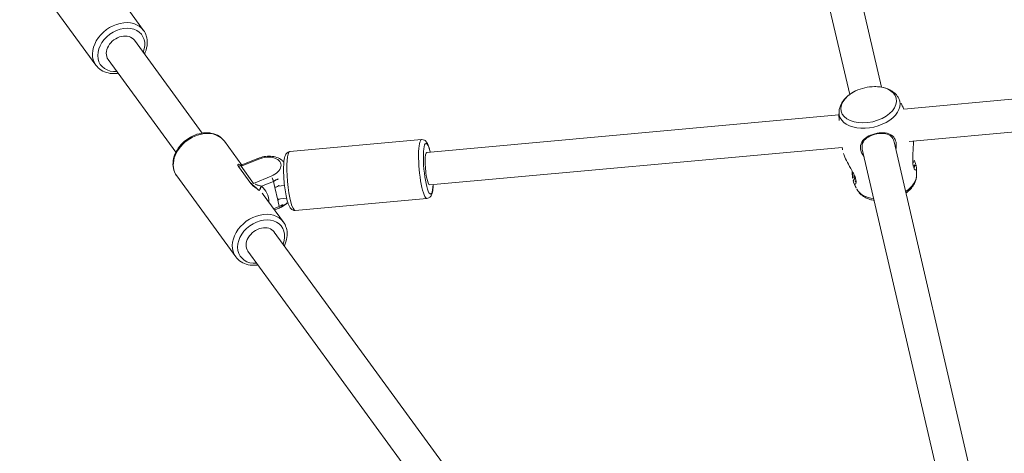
# Model space of a CAD drawing. Extents: x 5477758 to 5478338, y 5918296 to 5918502.
# Tile 94 of 138: x 5477951.247 to 5477951.73, y 5918463.197 to 5918463.41. Entities that reach past the tile are written whole.
import ezdxf

# ---------------------------------------------------------------- set-up
doc = ezdxf.new("R2010")
doc.units = 0
doc.layers.get('0').update_dxf_attribs({"linetype": 'CONTINUOUS', "lineweight": 13})
doc.layers.add('0_PROJEKTOWANE ZABAWKI', color=7, linetype='CONTINUOUS', lineweight=0)
doc.layers.add('0_WSPÓŁRZĘDNE_ODNOŚNIKI', color=6, linetype='CONTINUOUS', lineweight=15)
doc.styles.add('pktkecm$0$STANDARD', font='romans')
doc.dimstyles.new('pktkecm$0$ODNOŚNIKI', dxfattribs={"dimtxt": 17.5, "dimasz": 6, "dimexe": 7, "dimexo": 7, "dimgap": 7, "dimtad": 1, "dimtoh": 1, "dimdec": 0, "dimzin": 0, "dimdsep": 46, "dimtxsty": 'pktkecm$0$STANDARD', "dimblk": 'pktkecm$0$_Dot', "dimcen": 8, "dimdle": 7, "dimclrt": 2, "dimadec": 0, "dimazin": 0, "dimtfac": 1, "dimtdec": 0, "dimtofl": 0, "dimtmove": 0, "dimatfit": 3, "dimldrblk": 'pktkecm$0$_DotBlank', "dimfxl": 0, "dimtolj": 1, "dimtzin": 0, "dimarcsym": 0})

# ---------------------------------------------------------------- blocks, each defined once
blk = doc.blocks.new('zw$CEC1')
for p, q in [((1041.706, -646.741), (1039.379, -663.548)), ((1043.291, -646.96), (1040.979, -663.657)), ((1042.245, -663.584), (1042.167, -663.668)), ((1020.985, -664.378), (1038.08, -664.378)), ((1040.827, -664.378), (1058.178, -664.378)), ((1020.985, -665.978), (1038.08, -665.978)), ((1040.827, -665.978), (1058.178, -665.978)), ((1038.94, -666.717), (1036.15, -686.863)), ((1042.245, -666.772), (1042.167, -666.688)), ((1040.528, -666.917), (1037.735, -687.083)), ((1034.587, -693.409), (1035.479, -686.969)), ((1037.46, -693.806), (1038.352, -687.367)), ((1038.257, -695.049), (1054.469, -688.14)), ((1038.884, -696.521), (1053.869, -690.135)), ((1036.153, -694.043), (1036.108, -694.368)), ((1036.717, -694.524), (1036.778, -694.082)), ((1035.55, -694.575), (1035.7, -695.501)), ((1035.928, -695.15), (1035.827, -694.524)), ((1036.142, -694.524), (1035.827, -694.524)), ((1036.772, -694.524), (1036.142, -694.524)), ((1036.334, -695.161), (1037.883, -694.502)), ((1037.087, -694.524), (1036.772, -694.524)), ((1037.087, -694.524), (1037.135, -694.82)), ((1037.206, -694.79), (1037.166, -694.543)), ((1034.693, -695.855), (1034.557, -695.013)), ((1034.747, -695.907), (1034.597, -694.981)), ((1034.725, -696.04), (1035.678, -695.634)), ((1035.7, -695.501), (1034.747, -695.907)), ((1033.357, -696.43), (1034.694, -695.86)), ((1034.494, -699.098), (1039.019, -697.169)), ((1027.537, -699.616), (1032.726, -697.406)), ((1025.615, -699.729), (1027.163, -699.069)), ((1028.165, -701.088), (1033.353, -698.877)), ((1023.774, -703.666), (1028.3, -701.737))]:
    blk.add_line(p, q)
blk.add_arc((1040.099, -665.178), 2.175, 167.3849, 192.6151)
for centre, major_axis, ratio, start_param, end_param in [((1038.781, -665.178), (0, 1.39), 0.615661, 1.919462, 7.505316), ((1038.962, -665.178), (0, -1.527), 0.615661, 6.127432, 9.580532), ((1042.536, -665.178), (0, 1.527), 0.615661, 5.263802, 6.127432), ((1042.536, -665.178), (0, -1.527), 0.615661, 0.155754, 1.019383), ((1036.915, -687.168), (-1.436, 0.199), 0.172932, 0, 3.141593), ((1036.942, -686.973), (1.238, -0.171), 0.172932, 2.265295, 7.159483), ((1036.942, -686.973), (-0.792, 0.11), 0.172932, 0, 3.141593), ((1036.024, -693.607), (1.436, -0.199), 0.172932, 3.141593, 6.283185), ((1035.074, -694.778), (0, 0.8), 0.615661, 4.968952, 8.110545), ((1035.231, -694.778), (0, 1), 0.615661, 4.968952, 5.678127), ((1035.546, -694.778), (0, 1), 0.615661, 4.968952, 5.577984), ((1036.177, -694.778), (0, -1), 0.615661, 1.82736, 1.993043), ((1036.492, -694.778), (0, -1), 0.615661, 1.82736, 2.346429), ((1035.708, -694.575), (0.197, 0.032), 0.199964, 0.891363, 2.46216), ((1036.968, -694.575), (0.197, 0.032), 0.199964, 0, 0.891363), ((1038.451, -695.836), (-0.568, 1.334), 0.762217, 0, 3.141593), ((1038.57, -695.785), (0.49, -1.15), 0.762217, 2.265295, 7.159483), ((1034.755, -694.981), (-0.197, -0.032), 0.199964, 5.603752, 6.283185), ((1036.784, -696.546), (-0.647, 1.518), 0.762217, 5.785705, 6.475328), ((1036.047, -695.099), (0.121, -0.159), 0.635409, 4.551611, 6.122408), ((1036.903, -696.495), (-0.568, 1.334), 0.762217, 0, 0.192143), ((1038.57, -695.785), (-0.314, 0.736), 0.762217, 0, 3.141593), ((1035.542, -695.501), (-0.078, 0.184), 0.762217, 3.641886, 4.398342), ((1034.589, -695.907), (0.078, -0.184), 0.762217, 0.500293, 1.25675), ((1033.925, -697.764), (0.568, -1.334), 0.762217, 3.141593, 6.283185), ((1027.732, -700.403), (-0.568, 1.334), 0.762217, 0, 3.141593), ((1027.851, -700.352), (0.49, -1.15), 0.762217, 2.265295, 7.159483), ((1027.851, -700.352), (-0.314, 0.736), 0.762217, 0, 3.141593)]:
    blk.add_ellipse(centre, major_axis=major_axis, ratio=ratio, start_param=start_param, end_param=end_param)
for points, knots in [([(1038.816, -663.669), (1038.724, -663.693), (1038.637, -663.731), (1038.48, -663.83), (1038.409, -663.89), (1038.284, -664.024), (1038.229, -664.098), (1038.134, -664.256), (1038.093, -664.34), (1038.025, -664.517), (1037.997, -664.608), (1037.976, -664.703)], [1.72655, 1.72655, 1.72655, 1.72655, 1.939826, 1.939826, 2.153101, 2.153101, 2.366376, 2.366376, 2.579652, 2.579652, 2.792927, 2.792927, 2.792927, 2.792927]), ([(1039.379, -663.548), (1039.319, -663.558), (1039.26, -663.57), (1039.07, -663.608), (1038.942, -663.637), (1038.816, -663.669)], [7.96254604, 7.96254604, 7.96254604, 7.96254604, 7.97724161, 7.97724161, 8.00973539, 8.00973539, 8.00973539, 8.00973539]), ([(1041.008, -663.446), (1041.12, -663.466), (1041.249, -663.5), (1041.503, -663.575), (1041.629, -663.615), (1041.847, -663.675), (1041.941, -663.697), (1042.095, -663.722), (1042.158, -663.728), (1042.266, -663.728), (1042.312, -663.722), (1042.398, -663.698), (1042.427, -663.675), (1042.436, -663.631), (1042.415, -663.609), (1042.337, -663.588), (1042.296, -663.584), (1042.245, -663.584)], [2.777763, 2.777763, 2.777763, 2.777763, 3.153203, 3.153203, 3.502067, 3.502067, 3.780122, 3.780122, 4.001384, 4.001384, 4.222645, 4.222645, 4.547705, 4.547705, 4.884312, 4.884312, 5.105983, 5.105983, 5.105983, 5.105983]), ([(1042.245, -663.584), (1042.175, -663.584), (1042.088, -663.593), (1041.917, -663.619), (1041.837, -663.634), (1041.755, -663.649)], [0, 0, 0, 0, 0.3049992, 0.3049992, 0.5374799, 0.5374799, 0.5374799, 0.5374799]), ([(1041.918, -663.69), (1041.928, -663.689), (1041.939, -663.687), (1042.033, -663.674), (1042.107, -663.668), (1042.167, -663.668)], [-0.3431311, -0.3431311, -0.3431311, -0.3431311, -0.3049992, -0.3049992, 0, 0, 0, 0]), ([(1042.167, -663.668), (1042.211, -663.668), (1042.247, -663.671), (1042.311, -663.686), (1042.332, -663.7), (1042.336, -663.715)], [-5.1059832, -5.1059832, -5.1059832, -5.1059832, -4.8843118, -4.8843118, -4.5869584, -4.5869584, -4.5869584, -4.5869584]), ([(1042.682, -663.669), (1042.66, -663.664), (1042.638, -663.658), (1042.595, -663.647), (1042.573, -663.642), (1042.529, -663.632), (1042.507, -663.627), (1042.463, -663.617), (1042.441, -663.612), (1042.396, -663.602), (1042.374, -663.597), (1042.352, -663.593)], [7.69822787, 7.69822787, 7.69822787, 7.69822787, 7.70381736, 7.70381736, 7.70940684, 7.70940684, 7.71499632, 7.71499632, 7.7205858, 7.7205858, 7.72617529, 7.72617529, 7.72617529, 7.72617529]), ([(1043.418, -664.378), (1043.388, -664.308), (1043.354, -664.241), (1043.268, -664.098), (1043.213, -664.024), (1043.088, -663.89), (1043.018, -663.83), (1042.861, -663.731), (1042.774, -663.693), (1042.682, -663.669)], [0.6033121, 0.6033121, 0.6033121, 0.6033121, 0.7752163, 0.7752163, 0.9884917, 0.9884917, 1.2017672, 1.2017672, 1.4150426, 1.4150426, 1.4150426, 1.4150426]), ([(1041.221, -664.378), (1041.133, -664.335), (1041.04, -664.307), (1040.903, -664.29), (1040.857, -664.289), (1040.718, -664.3), (1040.632, -664.329), (1040.471, -664.433), (1040.403, -664.514), (1040.298, -664.721), (1040.263, -664.848), (1040.228, -665.129), (1040.231, -665.284), (1040.276, -665.561), (1040.316, -665.685), (1040.441, -665.894), (1040.53, -665.977), (1040.71, -666.051), (1040.787, -666.065), (1040.973, -666.064), (1041.085, -666.039), (1041.201, -665.987), (1041.211, -665.983), (1041.221, -665.978)], [0.917325, 0.917325, 0.917325, 0.917325, 1.195172, 1.195172, 1.338163, 1.338163, 1.641443, 1.641443, 2.000354, 2.000354, 2.378495, 2.378495, 2.778067, 2.778067, 3.160574, 3.160574, 3.571316, 3.571316, 3.82522, 3.82522, 4.155877, 4.155877, 4.187606, 4.187606, 4.187606, 4.187606]), ([(1040.827, -665.978), (1040.757, -665.978), (1040.69, -665.965), (1040.525, -665.894), (1040.443, -665.814), (1040.331, -665.62), (1040.296, -665.509), (1040.257, -665.268), (1040.255, -665.137), (1040.284, -664.894), (1040.314, -664.781), (1040.408, -664.591), (1040.471, -664.513), (1040.62, -664.413), (1040.701, -664.385), (1040.802, -664.378), (1040.814, -664.378), (1040.827, -664.378)], [-3.810737, -3.810737, -3.810737, -3.810737, -3.571316, -3.571316, -3.160574, -3.160574, -2.778067, -2.778067, -2.378495, -2.378495, -2.000354, -2.000354, -1.641443, -1.641443, -1.338163, -1.338163, -1.294541, -1.294541, -1.294541, -1.294541]), ([(1037.976, -665.653), (1037.997, -665.747), (1038.025, -665.839), (1038.093, -666.015), (1038.134, -666.099), (1038.229, -666.258), (1038.284, -666.332), (1038.409, -666.465), (1038.48, -666.525), (1038.637, -666.624), (1038.724, -666.663), (1038.816, -666.686)], [3.490258, 3.490258, 3.490258, 3.490258, 3.703534, 3.703534, 3.916809, 3.916809, 4.130084, 4.130084, 4.34336, 4.34336, 4.556635, 4.556635, 4.556635, 4.556635]), ([(1042.682, -666.686), (1042.774, -666.663), (1042.861, -666.624), (1043.018, -666.525), (1043.088, -666.465), (1043.213, -666.332), (1043.268, -666.258), (1043.354, -666.115), (1043.388, -666.047), (1043.418, -665.978)], [4.8681427, 4.8681427, 4.8681427, 4.8681427, 5.0814182, 5.0814182, 5.2946936, 5.2946936, 5.507969, 5.507969, 5.6798732, 5.6798732, 5.6798732, 5.6798732]), ([(1038.816, -666.686), (1038.942, -666.718), (1039.07, -666.748), (1039.208, -666.775), (1039.216, -666.777), (1039.223, -666.778)], [4.55663522, 4.55663522, 4.55663522, 4.55663522, 4.58912901, 4.58912901, 4.59099138, 4.59099138, 4.59099138, 4.59099138]), ([(1042.245, -666.772), (1042.315, -666.772), (1042.367, -666.763), (1042.435, -666.73), (1042.442, -666.704), (1042.406, -666.666), (1042.382, -666.653), (1042.316, -666.634), (1042.272, -666.628), (1042.164, -666.627), (1042.097, -666.633), (1041.964, -666.655), (1041.902, -666.668), (1041.698, -666.719), (1041.549, -666.766), (1041.269, -666.85), (1041.137, -666.886), (1040.952, -666.919), (1040.889, -666.926), (1040.835, -666.927)], [0, 0, 0, 0, 0.304999, 0.304999, 0.666269, 0.666269, 0.87878, 0.87878, 1.091292, 1.091292, 1.32929, 1.32929, 1.518494, 1.518494, 1.930703, 1.930703, 2.313686, 2.313686, 2.542402, 2.542402, 2.542402, 2.542402]), ([(1041.755, -666.706), (1041.867, -666.727), (1041.974, -666.747), (1042.134, -666.767), (1042.194, -666.772), (1042.245, -666.772)], [4.5682583, 4.5682583, 4.5682583, 4.5682583, 4.8843118, 4.8843118, 5.1059832, 5.1059832, 5.1059832, 5.1059832]), ([(1042.167, -666.688), (1042.124, -666.688), (1042.073, -666.684), (1041.985, -666.675), (1041.952, -666.67), (1041.918, -666.665)], [-5.1059832, -5.1059832, -5.1059832, -5.1059832, -4.8843118, -4.8843118, -4.7627173, -4.7627173, -4.7627173, -4.7627173]), ([(1042.336, -666.641), (1042.334, -666.651), (1042.322, -666.662), (1042.273, -666.681), (1042.227, -666.688), (1042.167, -666.688)], [-0.5188092, -0.5188092, -0.5188092, -0.5188092, -0.3049992, -0.3049992, 0, 0, 0, 0]), ([(1042.352, -666.763), (1042.374, -666.758), (1042.396, -666.753), (1042.441, -666.744), (1042.463, -666.739), (1042.507, -666.729), (1042.529, -666.724), (1042.573, -666.713), (1042.595, -666.708), (1042.638, -666.697), (1042.66, -666.692), (1042.682, -666.686)], [4.84019533, 4.84019533, 4.84019533, 4.84019533, 4.84578481, 4.84578481, 4.85137429, 4.85137429, 4.85696378, 4.85696378, 4.86255326, 4.86255326, 4.86814274, 4.86814274, 4.86814274, 4.86814274]), ([(1036.173, -686.694), (1036.122, -686.694), (1036.072, -686.695), (1035.913, -686.702), (1035.818, -686.712), (1035.689, -686.746), (1035.646, -686.76), (1035.578, -686.804), (1035.555, -686.821), (1035.511, -686.874), (1035.489, -686.914), (1035.48, -686.962), (1035.48, -686.966), (1035.479, -686.969)], [6.2746888, 6.2746888, 6.2746888, 6.2746888, 6.4232786, 6.4232786, 6.7815336, 6.7815336, 6.9801412, 6.9801412, 7.0711052, 7.0711052, 7.1704759, 7.1704759, 7.1787488, 7.1787488, 7.1787488, 7.1787488]), ([(1038.352, -687.367), (1038.356, -687.334), (1038.353, -687.299), (1038.336, -687.237), (1038.321, -687.21), (1038.282, -687.154), (1038.256, -687.131), (1038.154, -687.053), (1038.068, -687.016), (1037.898, -686.955), (1037.831, -686.934), (1037.758, -686.914)], [4.0371562, 4.0371562, 4.0371562, 4.0371562, 4.1114916, 4.1114916, 4.1973217, 4.1973217, 4.3338915, 4.3338915, 4.724939, 4.724939, 4.9412162, 4.9412162, 4.9412162, 4.9412162]), ([(1034.587, -693.409), (1034.583, -693.442), (1034.586, -693.476), (1034.603, -693.539), (1034.618, -693.566), (1034.657, -693.622), (1034.683, -693.645), (1034.785, -693.723), (1034.871, -693.76), (1035.084, -693.836), (1035.207, -693.872), (1035.467, -693.934), (1035.603, -693.961), (1035.879, -694.008), (1036.021, -694.028), (1036.298, -694.059), (1036.434, -694.07), (1036.689, -694.083), (1036.808, -694.084), (1037.026, -694.074), (1037.121, -694.064), (1037.25, -694.03), (1037.293, -694.016), (1037.361, -693.972), (1037.384, -693.955), (1037.428, -693.901), (1037.45, -693.862), (1037.459, -693.814), (1037.459, -693.81), (1037.46, -693.806)], [0.895564, 0.895564, 0.895564, 0.895564, 0.969899, 0.969899, 1.055729, 1.055729, 1.192299, 1.192299, 1.583346, 1.583346, 1.953112, 1.953112, 2.288792, 2.288792, 2.618036, 2.618036, 2.947097, 2.947097, 3.281686, 3.281686, 3.639941, 3.639941, 3.838549, 3.838549, 3.929513, 3.929513, 4.028883, 4.028883, 4.037156, 4.037156, 4.037156, 4.037156]), ([(1034.557, -695.013), (1034.54, -694.908), (1034.535, -694.8), (1034.547, -694.586), (1034.565, -694.481), (1034.623, -694.281), (1034.663, -694.187), (1034.767, -694.021), (1034.829, -693.949), (1034.944, -693.862), (1034.988, -693.837), (1035.034, -693.818)], [3.141593, 3.141593, 3.141593, 3.141593, 3.490707, 3.490707, 3.838891, 3.838891, 4.189499, 4.189499, 4.535378, 4.535378, 4.721058, 4.721058, 4.721058, 4.721058]), ([(1037.166, -694.543), (1037.153, -694.464), (1037.134, -694.388), (1037.083, -694.242), (1037.05, -694.173), (1037.005, -694.098), (1036.997, -694.086), (1036.989, -694.074)], [0, 0, 0, 0, 0.2628466, 0.2628466, 0.5256932, 0.5256932, 0.5759993, 0.5759993, 0.5759993, 0.5759993]), ([(1039.023, -694.722), (1038.997, -694.701), (1038.971, -694.681), (1038.825, -694.577), (1038.696, -694.512), (1038.435, -694.434), (1038.303, -694.419), (1038.073, -694.438), (1037.975, -694.462), (1037.883, -694.502)], [4.0570904, 4.0570904, 4.0570904, 4.0570904, 4.1319582, 4.1319582, 4.4619476, 4.4619476, 4.779237, 4.779237, 5.0264358, 5.0264358, 5.0264358, 5.0264358]), ([(1035.678, -695.634), (1035.728, -695.613), (1035.79, -695.567), (1035.905, -695.474), (1035.958, -695.427), (1036.041, -695.357), (1036.071, -695.332), (1036.118, -695.294), (1036.135, -695.281), (1036.151, -695.269)], [-0.7059006, -0.7059006, -0.7059006, -0.7059006, -0.4553059, -0.4553059, -0.2294177, -0.2294177, -0.0882376, -0.0882376, 0, 0, 0, 0]), ([(1035.928, -695.15), (1035.92, -695.164), (1035.911, -695.179), (1035.889, -695.22), (1035.874, -695.246), (1035.834, -695.318), (1035.809, -695.364), (1035.754, -695.452), (1035.724, -695.491), (1035.7, -695.501)], [0, 0, 0, 0, 0.0882376, 0.0882376, 0.2294177, 0.2294177, 0.4553059, 0.4553059, 0.7059006, 0.7059006, 0.7059006, 0.7059006]), ([(1034.693, -695.901), (1034.666, -695.925), (1034.647, -695.949), (1034.621, -695.996), (1034.618, -696.019), (1034.633, -696.045), (1034.644, -696.052), (1034.67, -696.055), (1034.682, -696.054), (1034.705, -696.048), (1034.715, -696.045), (1034.725, -696.04)], [-0.6495188, -0.6495188, -0.6495188, -0.6495188, -0.4739907, -0.4739907, -0.2642386, -0.2642386, -0.1331435, -0.1331435, -0.051209, -0.051209, 0, 0, 0, 0]), ([(1034.693, -695.855), (1034.696, -695.871), (1034.695, -695.883), (1034.693, -695.902), (1034.691, -695.908), (1034.688, -695.916), (1034.688, -695.918), (1034.688, -695.918)], [0.287442, 0.287442, 0.287442, 0.287442, 0.3407284, 0.3407284, 0.4012019, 0.4012019, 0.4599659, 0.4599659, 0.4599659, 0.4599659]), ([(1034.747, -695.907), (1034.742, -695.91), (1034.737, -695.911), (1034.725, -695.91), (1034.719, -695.907), (1034.705, -695.894), (1034.699, -695.88), (1034.694, -695.861), (1034.694, -695.858), (1034.693, -695.855)], [0, 0, 0, 0, 0.051209, 0.051209, 0.1331435, 0.1331435, 0.2642386, 0.2642386, 0.287442, 0.287442, 0.287442, 0.287442]), ([(1039.019, -697.169), (1039.129, -697.123), (1039.229, -697.055), (1039.402, -696.884), (1039.474, -696.78), (1039.587, -696.542), (1039.625, -696.408), (1039.646, -696.243), (1039.648, -696.219), (1039.65, -696.194)], [1.8848431, 1.8848431, 1.8848431, 1.8848431, 2.1778793, 2.1778793, 2.4796434, 2.4796434, 2.7985241, 2.7985241, 2.8541885, 2.8541885, 2.8541885, 2.8541885]), ([(1033.357, -696.43), (1033.248, -696.477), (1033.148, -696.544), (1032.974, -696.716), (1032.902, -696.82), (1032.79, -697.057), (1032.752, -697.192), (1032.715, -697.477), (1032.717, -697.628), (1032.763, -697.931), (1032.807, -698.082), (1032.931, -698.369), (1033.011, -698.505), (1033.202, -698.746), (1033.312, -698.852), (1033.551, -699.023), (1033.68, -699.087), (1033.941, -699.165), (1034.073, -699.181), (1034.303, -699.161), (1034.401, -699.137), (1034.494, -699.098)], [5.026436, 5.026436, 5.026436, 5.026436, 5.319472, 5.319472, 5.621236, 5.621236, 5.940117, 5.940117, 6.270532, 6.270532, 6.604706, 6.604706, 6.939449, 6.939449, 7.273551, 7.273551, 7.60354, 7.60354, 7.92083, 7.92083, 8.168028, 8.168028, 8.168028, 8.168028]), ([(1028.304, -699.29), (1028.278, -699.269), (1028.252, -699.248), (1028.106, -699.145), (1027.977, -699.08), (1027.716, -699.002), (1027.584, -698.987), (1027.354, -699.006), (1027.256, -699.03), (1027.163, -699.069)], [4.0570904, 4.0570904, 4.0570904, 4.0570904, 4.1319582, 4.1319582, 4.4619476, 4.4619476, 4.779237, 4.779237, 5.0264358, 5.0264358, 5.0264358, 5.0264358]), ([(1028.3, -701.737), (1028.409, -701.691), (1028.509, -701.623), (1028.683, -701.452), (1028.755, -701.347), (1028.867, -701.11), (1028.905, -700.976), (1028.927, -700.811), (1028.929, -700.786), (1028.931, -700.762)], [1.8848431, 1.8848431, 1.8848431, 1.8848431, 2.1778793, 2.1778793, 2.4796434, 2.4796434, 2.7985241, 2.7985241, 2.8541885, 2.8541885, 2.8541885, 2.8541885])]:
    blk.add_open_spline(points, degree=3, knots=knots)
blk.add_open_spline([(1040.527, -666.925), (1040.629, -666.927), (1040.732, -666.928), (1040.835, -666.927)], degree=3)
blk = doc.blocks.new('pktkecm$0$_Dot')
at = {"color": 0, "linetype": 'ByBlock', "lineweight": -2}
blk.add_line((-0.5, 0), (-1, 0), dxfattribs=at)
at = {"color": 0, "linetype": 'ByBlock', "const_width": 0.5}
blk.add_lwpolyline([(-0.25, 0, 1), (0.25, 0, 1)], format="xyb", close=True, dxfattribs=at)
blk = doc.blocks.new('pktkecm$0$_DotBlank')
at = {"color": 0, "linetype": 'ByBlock', "lineweight": -2}
blk.add_line((-0.5, 0), (-1, 0), dxfattribs=at)
blk.add_circle((0, 0), 0.5, dxfattribs=at)

msp = doc.modelspace()

# ---------------------------------------------------------------- block references
at = {"layer": '0_PROJEKTOWANE ZABAWKI', "xscale": 0.009981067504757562, "yscale": 0.009981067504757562, "zscale": 0.009981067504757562, "rotation": 283.0720937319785}
msp.add_blockref('zw$CEC1', (5477955.78541, 5918474.9692), dxfattribs=at)

# ---------------------------------------------------------------- leaders
at = {"layer": '0_WSPÓŁRZĘDNE_ODNOŚNIKI', "lineweight": -3}
for points in [[(5477951.20952, 5918477.10182), (5477951.85097, 5918462.56448)], [(5477950.19067, 5918470.78915), (5477950.83212, 5918456.25182)]]:
    msp.add_leader(points, dimstyle='pktkecm$0$ODNOŚNIKI', override={"dimasz": 2.8}, dxfattribs=at)

doc.saveas('drawing.dxf')
